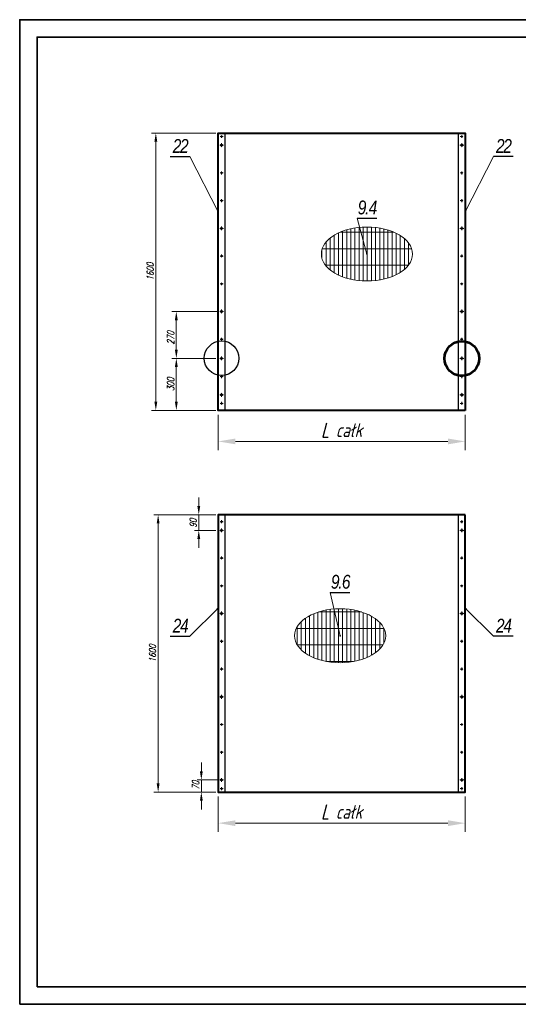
# Model space of a CAD drawing. Header units: millimetres. Extents: x -176817 to 571382, y -58489 to 156123.
# Tile 83 of 256: x -150758 to -147880, y 91103 to 96783. Entities that reach past the tile are written whole.
import ezdxf

# ---------------------------------------------------------------- set-up
doc = ezdxf.new("R2010")
doc.units = ezdxf.units.MM
doc.header["$LTSCALE"] = 0.2
for name, pattern in [('AM_ISO08W050', [18, 12, -1.5, 3, -1.5]), ('AM_ISO08W050x2', [9, 6, -0.75, 1.5, -0.75]), ('DASHDOT', [25.4, 12.7, -6.35, 0, -6.35])]:
    doc.linetypes.add(name, pattern=pattern)
doc.layers.get('Defpoints').update_dxf_attribs({"lineweight": 13})
for name, color, linetype, lineweight in [('-AAA Cienka', 2, 'Continuous', 18), ('-AAA Kontur', 7, 'Continuous', 35), ('-AAA Otw nowe 1', 64, 'DASHDOT', 18), ('-AAA Siatka', 20, 'Continuous', 40), ('-AAA Widok', 2, 'Continuous', 30), ('-AAA Wymiar', 1, 'Continuous', 18), ('AM_7', 4, 'AM_ISO08W050', 13), ('AM_8', 1, 'Continuous', 13)]:
    doc.layers.add(name, color=color, linetype=linetype, lineweight=lineweight)
doc.layers.get('-AAA Otw nowe 1').off()
doc.styles.add('Pozycja 2', font='ariali.ttf', dxfattribs={"width": 0.8})
doc.styles.add('WYMIARY', font='ROMANS.shx', dxfattribs={"width": 0.75, "oblique": 15})
doc.dimstyles.new('1 do 20', dxfattribs={"dimscale": 20, "dimtxt": 2, "dimasz": 2.5, "dimexe": 1.25, "dimexo": 0.625, "dimtad": 1, "dimdec": 1, "dimtxsty": 'WYMIARY', "dimcen": 2.5, "dimclrd": 256, "dimclre": 256, "dimclrt": 5, "dimadec": 0, "dimazin": 0, "dimtfac": 1, "dimtdec": 1, "dimtmove": 0, "dimatfit": 3, "dimfxl": 1.25, "dimlwd": -1, "dimlwe": -1, "dimarcsym": 0})
doc.dimstyles.new('1 do 5', dxfattribs={"dimscale": 5, "dimtxt": 2, "dimasz": 2.5, "dimexe": 1.25, "dimexo": 0.625, "dimtad": 1, "dimdec": 0, "dimtxsty": 'WYMIARY', "dimcen": 2.5, "dimclrd": 256, "dimclre": 256, "dimclrt": 2, "dimadec": 0, "dimazin": 0, "dimtfac": 1, "dimtdec": 0, "dimtmove": 0, "dimatfit": 3, "dimfxl": 1.25, "dimlwd": -1, "dimlwe": -1, "dimarcsym": 0})

# ---------------------------------------------------------------- blocks, each defined once
blk = doc.blocks.new('PŁ C-9-3')
at = {"layer": '-AAA Siatka'}
for p in [(20, -230), (20, -390), (20, -710), (20, -870), (20, -1190), (20, -1405, 0), (20, -1560)]:
    blk.add_point(p, dxfattribs=at)
at = {"layer": '-AAA Widok'}
blk.add_lwpolyline([(0, -1600), (40, -1600), (40, 0), (0, 0)], close=True, dxfattribs=at)
for centre, radius in [((20, -20), 3.5), ((20, -70), 5.5), ((20, -230), 3.5), ((20, -390), 3.5), ((20, -550), 5.5), ((20, -710), 3.5), ((20, -870), 3.5), ((20, -1030, 0), 5.5), ((20, -1190), 3.5), ((20, -1300, 0), 5.5), ((20, -1405, 0), 3.5), ((20, -1510), 5.5), ((20, -1560), 3.5)]:
    blk.add_circle(centre, radius, dxfattribs=at)
at = {"layer": 'AM_7', "linetype": 'AM_ISO08W050x2'}
for p, q in [((20, -20), (11.5, -20)), ((20, -20), (20, -11.5)), ((20, -20), (28.5, -20)), ((20, -20), (20, -28.5)), ((20, -70), (9, -70)), ((20, -70), (20, -59)), ((20, -70), (31, -70)), ((20, -70), (20, -81)), ((20, -230), (20, -221.5)), ((20, -230), (11.5, -230)), ((20, -230), (28.5, -230)), ((20, -230), (20, -238.5)), ((20, -390), (11.5, -390)), ((20, -390), (20, -381.5)), ((20, -390), (28.5, -390)), ((20, -390), (20, -398.5)), ((20, -550), (9, -550)), ((20, -550), (20, -539)), ((20, -550), (31, -550)), ((20, -550), (20, -561)), ((20, -710), (11.5, -710)), ((20, -710), (20, -701.5)), ((20, -710), (28.5, -710)), ((20, -710), (20, -718.5)), ((20, -870), (11.5, -870)), ((20, -870), (20, -861.5)), ((20, -870), (28.5, -870)), ((20, -870), (20, -878.5)), ((20, -1030, 0), (20, -1019, 0)), ((20, -1030, 0), (9, -1030, 0)), ((20, -1030, 0), (31, -1030, 0)), ((20, -1030, 0), (20, -1041, 0)), ((20, -1190), (11.5, -1190)), ((20, -1190), (20, -1181.5)), ((20, -1190), (28.5, -1190)), ((20, -1190), (20, -1198.5)), ((20, -1300, 0), (9, -1300, 0)), ((20, -1300, 0), (20, -1289, 0)), ((20, -1300, 0), (31, -1300, 0)), ((20, -1300, 0), (20, -1311, 0)), ((20, -1405, 0), (11.5, -1405, 0)), ((20, -1405, 0), (20, -1396.5, 0)), ((20, -1405, 0), (28.5, -1405, 0)), ((20, -1405, 0), (20, -1413.5, 0)), ((20, -1510), (9, -1510)), ((20, -1510), (20, -1499)), ((20, -1510), (31, -1510)), ((20, -1510), (20, -1521)), ((20, -1560), (11.5, -1560)), ((20, -1560), (20, -1551.5)), ((20, -1560), (28.5, -1560)), ((20, -1560), (20, -1568.5))]:
    blk.add_line(p, q, dxfattribs=at)
blk = doc.blocks.new('PŁ D-9-1')
at = {"layer": '-AAA Siatka'}
for p in [(20, -40), (20, -250), (20, -410), (20, -730), (20, -890), (20, -1210), (20, -1370)]:
    blk.add_point(p, dxfattribs=at)
at = {"layer": '-AAA Widok'}
blk.add_lwpolyline([(0, -1600), (40, -1600), (40, 0), (0, 0)], close=True, dxfattribs=at)
for centre, radius in [((20, -40), 3.5), ((20, -90), 5.5), ((20, -250), 3.5), ((20, -410), 3.5), ((20, -570), 5.5), ((20, -730), 3.5), ((20, -890), 3.5), ((20, -1050), 5.5), ((20, -1210), 3.5), ((20, -1370), 3.5), ((20, -1530), 5.5), ((20, -1580), 3.5)]:
    blk.add_circle(centre, radius, dxfattribs=at)
at = {"layer": 'AM_7', "linetype": 'AM_ISO08W050x2'}
for p, q in [((20, -40), (11.5, -40)), ((20, -40), (20, -31.5)), ((20, -40), (28.5, -40)), ((20, -40), (20, -48.5)), ((20, -90), (9, -90)), ((20, -90), (20, -79)), ((20, -90), (31, -90)), ((20, -90), (20, -101)), ((20, -250), (11.5, -250)), ((20, -250), (20, -241.5)), ((20, -250), (28.5, -250)), ((20, -250), (20, -258.5)), ((20, -410), (11.5, -410)), ((20, -410), (20, -401.5)), ((20, -410), (28.5, -410)), ((20, -410), (20, -418.5)), ((20, -570), (20, -559)), ((20, -570), (9, -570)), ((20, -570), (31, -570)), ((20, -570), (20, -581)), ((20, -730), (11.5, -730)), ((20, -730), (20, -721.5)), ((20, -730), (28.5, -730)), ((20, -730), (20, -738.5)), ((20, -890), (11.5, -890)), ((20, -890), (20, -881.5)), ((20, -890), (28.5, -890)), ((20, -890), (20, -898.5)), ((20, -1050), (9, -1050)), ((20, -1050), (20, -1039)), ((20, -1050), (31, -1050)), ((20, -1050), (20, -1061)), ((20, -1210), (11.5, -1210)), ((20, -1210), (20, -1201.5)), ((20, -1210), (28.5, -1210)), ((20, -1210), (20, -1218.5)), ((20, -1370), (20, -1361.5)), ((20, -1370), (11.5, -1370)), ((20, -1370), (28.5, -1370)), ((20, -1370), (20, -1378.5)), ((20, -1530), (9, -1530)), ((20, -1530), (20, -1519)), ((20, -1530), (31, -1530)), ((20, -1530), (20, -1541)), ((20, -1580), (11.5, -1580)), ((20, -1580), (20, -1571.5)), ((20, -1580), (28.5, -1580)), ((20, -1580), (20, -1588.5))]:
    blk.add_line(p, q, dxfattribs=at)
blk = doc.blocks.new('ZNAK SIATKI')
at = {"layer": 'AM_8'}
h = blk.add_hatch(dxfattribs=at)
h.set_pattern_fill('GRATE', color=256, scale=30, angle=90, style=0)
h.set_pattern_definition([(90, (54083.504, -85989.998), (-23.8125, 1e-15), []), (180, (54083.5, -85990), (-1e-14, -95.25), [])])
edge = h.paths.add_edge_path()
edge.add_ellipse((0, 0), major_axis=(-263.1, 0), ratio=0.591302, start_angle=0, end_angle=360)
at = {"layer": '-AAA Wymiar'}
blk.add_ellipse((0, 0, 0), major_axis=(-263.1, 0), ratio=0.591302, dxfattribs=at)
blk = doc.blocks.new('*D603')
at = {"layer": '-AAA Wymiar', "transparency": 16777216}
for p, q in [((-149624.7, 94828.8), (-149878.7, 94828.8)), ((-149853.7, 94578.8), (-149853.7, 94778.8)), ((-149624.7, 94528.8), (-149878.7, 94528.8))]:
    blk.add_line(p, q, dxfattribs=at)
for points in [[(-149862, 94778.8), (-149845.3, 94778.8), (-149853.7, 94828.8)], [(-149862, 94578.8), (-149845.3, 94578.8), (-149853.7, 94528.8)]]:
    blk.add_solid(points, dxfattribs=at)
at = {"layer": 'Defpoints', "color": 0, "transparency": 16777216}
for p in [(-149853.7, 94828.8), (-149612.2, 94828.8, 0), (-149612.2, 94528.8, 0)]:
    blk.add_point(p, dxfattribs=at)
at = {"layer": '-AAA Wymiar', "color": 5, "transparency": 16777216, "insert": (-149886.2, 94678.8), "char_height": 40, "attachment_point": 5, "rotation": 90, "style": 'WYMIARY'}
blk.add_mtext('300', dxfattribs=at)
blk = doc.blocks.new('*D604')
at = {"layer": '-AAA Wymiar', "transparency": 16777216}
for p, q in [((-149615.7, 95098.8), (-149878.7, 95098.8)), ((-149853.7, 94878.8), (-149853.7, 95048.8)), ((-149624.7, 94828.8), (-149878.7, 94828.8))]:
    blk.add_line(p, q, dxfattribs=at)
for points in [[(-149862, 95048.8), (-149845.3, 95048.8), (-149853.7, 95098.8)], [(-149862, 94878.8), (-149845.3, 94878.8), (-149853.7, 94828.8)]]:
    blk.add_solid(points, dxfattribs=at)
at = {"layer": 'Defpoints', "color": 0, "transparency": 16777216}
for p in [(-149853.7, 95098.8), (-149603.2, 95098.8, 0), (-149612.2, 94828.8, 0)]:
    blk.add_point(p, dxfattribs=at)
at = {"layer": '-AAA Wymiar', "color": 5, "transparency": 16777216, "insert": (-149886.3, 94946.9), "char_height": 40, "attachment_point": 5, "rotation": 90, "style": 'WYMIARY'}
blk.add_mtext('270', dxfattribs=at)
blk = doc.blocks.new('*D605')
at = {"layer": '-AAA Wymiar', "transparency": 16777216}
for p, q in [((-149709.3, 92446.6), (-149709.3, 92496.6)), ((-149615.7, 92396.6), (-149734.3, 92396.6)), ((-149709.3, 92326.6), (-149709.3, 92396.6)), ((-149624.7, 92326.6), (-149734.3, 92326.6)), ((-149709.3, 92276.6), (-149709.3, 92226.6))]:
    blk.add_line(p, q, dxfattribs=at)
for points in [[(-149717.6, 92446.6), (-149700.9, 92446.6), (-149709.3, 92396.6)], [(-149717.6, 92276.6), (-149700.9, 92276.6), (-149709.3, 92326.6)]]:
    blk.add_solid(points, dxfattribs=at)
at = {"layer": 'Defpoints', "color": 0, "transparency": 16777216}
for p in [(-149709.3, 92396.6), (-149603.2, 92396.6, 0), (-149612.2, 92326.6, 0)]:
    blk.add_point(p, dxfattribs=at)
at = {"layer": '-AAA Wymiar', "color": 5, "transparency": 16777216, "insert": (-149741.8, 92366), "char_height": 40, "attachment_point": 5, "rotation": 90, "style": 'WYMIARY'}
blk.add_mtext('70', dxfattribs=at)
blk = doc.blocks.new('*D606')
at = {"layer": '-AAA Wymiar', "transparency": 16777216}
for p, q in [((-149724.1, 93976.6), (-149724.1, 94026.6)), ((-149624.7, 93926.6), (-149749.1, 93926.6)), ((-149724.1, 93926.6), (-149724.1, 93836.6)), ((-149624.7, 93836.6), (-149749.1, 93836.6)), ((-149724.1, 93786.6), (-149724.1, 93736.6))]:
    blk.add_line(p, q, dxfattribs=at)
for points in [[(-149732.4, 93976.6), (-149715.7, 93976.6), (-149724.1, 93926.6)], [(-149732.4, 93786.6), (-149715.7, 93786.6), (-149724.1, 93836.6)]]:
    blk.add_solid(points, dxfattribs=at)
at = {"layer": 'Defpoints', "color": 0, "transparency": 16777216}
for p in [(-149612.2, 93926.6, 0), (-149724.1, 93836.6), (-149612.2, 93836.6, 0)]:
    blk.add_point(p, dxfattribs=at)
at = {"layer": '-AAA Wymiar', "color": 5, "transparency": 16777216, "insert": (-149756.6, 93878.4), "char_height": 40, "attachment_point": 5, "rotation": 90, "style": 'WYMIARY'}
blk.add_mtext('90', dxfattribs=at)
blk = doc.blocks.new('*D623')
at = {"layer": '-AAA Wymiar', "transparency": 16777216}
for p, q in [((-149612.2, 94503.8), (-149612.2, 94299.6)), ((-148186.2, 94503.8), (-148186.2, 94299.6)), ((-149512.2, 94349.6), (-148286.2, 94349.6))]:
    blk.add_line(p, q, dxfattribs=at)
for points in [[(-149512.2, 94366.3), (-149512.2, 94332.9), (-149612.2, 94349.6)], [(-148286.2, 94366.3), (-148286.2, 94332.9), (-148186.2, 94349.6)]]:
    blk.add_solid(points, dxfattribs=at)
at = {"layer": 'Defpoints', "color": 0, "transparency": 16777216}
for p in [(-149612.2, 94528.8), (-148186.2, 94528.8, 0), (-148186.2, 94349.6)]:
    blk.add_point(p, dxfattribs=at)
at = {"layer": '-AAA Wymiar', "color": 5, "transparency": 16777216, "insert": (-148899.2, 94414.6), "char_height": 80, "attachment_point": 5, "style": 'WYMIARY'}
blk.add_mtext('L całk', dxfattribs=at)
blk = doc.blocks.new('*D624')
at = {"layer": '-AAA Wymiar', "transparency": 16777216}
for p, q in [((-149612.2, 92301.6), (-149612.2, 92097.5)), ((-148186.2, 92301.6), (-148186.2, 92097.5)), ((-149512.2, 92147.5), (-148286.2, 92147.5))]:
    blk.add_line(p, q, dxfattribs=at)
for points in [[(-149512.2, 92164.1), (-149512.2, 92130.8), (-149612.2, 92147.5)], [(-148286.2, 92164.1), (-148286.2, 92130.8), (-148186.2, 92147.5)]]:
    blk.add_solid(points, dxfattribs=at)
at = {"layer": 'Defpoints', "color": 0, "transparency": 16777216}
for p in [(-149612.2, 92326.6), (-148186.2, 92326.6, 0), (-148186.2, 92147.5)]:
    blk.add_point(p, dxfattribs=at)
at = {"layer": '-AAA Wymiar', "color": 5, "transparency": 16777216, "insert": (-148899.2, 92212.5), "char_height": 80, "attachment_point": 5, "style": 'WYMIARY'}
blk.add_mtext('L całk', dxfattribs=at)
blk = doc.blocks.new('*D625')
at = {"layer": '-AAA Wymiar', "transparency": 16777216}
for p, q in [((-149624.7, 96128.8), (-149997, 96128.8)), ((-149972, 96078.8), (-149972, 94578.8)), ((-149624.7, 94528.8), (-149997, 94528.8))]:
    blk.add_line(p, q, dxfattribs=at)
for points in [[(-149980.3, 96078.8), (-149963.6, 96078.8), (-149972, 96128.8)], [(-149980.3, 94578.8), (-149963.6, 94578.8), (-149972, 94528.8)]]:
    blk.add_solid(points, dxfattribs=at)
at = {"layer": 'Defpoints', "color": 0, "transparency": 16777216}
for p in [(-149612.2, 96128.8, 0), (-149972, 94528.8), (-149612.2, 94528.8, 0)]:
    blk.add_point(p, dxfattribs=at)
at = {"layer": '-AAA Wymiar', "color": 5, "transparency": 16777216, "insert": (-150004.5, 95328.8), "char_height": 40, "attachment_point": 5, "rotation": 90, "style": 'WYMIARY'}
blk.add_mtext('1600', dxfattribs=at)
blk = doc.blocks.new('*D626')
at = {"layer": '-AAA Wymiar', "transparency": 16777216}
for p, q in [((-149624.7, 93926.6), (-149983.7, 93926.6)), ((-149958.7, 93876.6), (-149958.7, 92376.6)), ((-149624.7, 92326.6), (-149983.7, 92326.6))]:
    blk.add_line(p, q, dxfattribs=at)
for points in [[(-149967, 93876.6), (-149950.4, 93876.6), (-149958.7, 93926.6)], [(-149967, 92376.6), (-149950.4, 92376.6), (-149958.7, 92326.6)]]:
    blk.add_solid(points, dxfattribs=at)
at = {"layer": 'Defpoints', "color": 0, "transparency": 16777216}
for p in [(-149612.2, 93926.6, 0), (-149958.7, 92326.6), (-149612.2, 92326.6, 0)]:
    blk.add_point(p, dxfattribs=at)
at = {"layer": '-AAA Wymiar', "color": 5, "transparency": 16777216, "insert": (-149991.2, 93126.6), "char_height": 40, "attachment_point": 5, "rotation": 90, "style": 'WYMIARY'}
blk.add_mtext('1600', dxfattribs=at)

msp = doc.modelspace()

# ---------------------------------------------------------------- linework, layer by layer
at = {"layer": '-AAA Kontur'}
for points in [[(-150757.7464, 91102.5045), (-142617.7464, 91102.5045), (-142617.7464, 96782.5045), (-150757.7464, 96782.5045)], [(-150657.7464, 91202.5045), (-142717.7464, 91202.5045), (-142717.7464, 96682.5045), (-150657.7464, 96682.5045)]]:
    msp.add_lwpolyline(points, close=True, dxfattribs=at)
at = {"layer": '-AAA Siatka'}
for points in [[(-148186.2052, 94528.7708), (-149612.2052, 94528.7708), (-149612.2052, 96128.7708), (-148186.2052, 96128.7708)], [(-148186.2052, 93926.6443), (-149612.2052, 93926.6443), (-149612.2052, 92326.6443), (-148186.2052, 92326.6443)]]:
    msp.add_lwpolyline(points, close=True, dxfattribs=at)
msp.add_lwpolyline([(-149329.2052, 93926.6443), (-149612.2052, 93926.6443), (-149612.2052, 92326.6443), (-149329.2052, 92326.6443)], dxfattribs=at)
at = {"layer": '-AAA Widok'}
for p, q in [((-149888.7701, 95994.0476, 0), (-149775.2857, 95994.0476, 0)), ((-147909.6403, 95994.0476, 0), (-148023.1247, 95994.0476, 0)), ((-148810.3529, 95638.2883, 0), (-148696.8685, 95638.2883, 0)), ((-148965.2328, 93478.9508, 0), (-148851.7484, 93478.9508, 0)), ((-149888.7701, 93226.6317, 0), (-149775.2857, 93226.6317, 0)), ((-147909.6403, 93226.6317, 0), (-148023.1247, 93226.6317, 0))]:
    msp.add_line(p, q, dxfattribs=at)
at = {"layer": '-AAA Widok', "color": 1}
msp.add_circle((-149592.2052, 94829.2708, 0), 100, dxfattribs=at)
at = {"layer": '-AAA Widok', "color": 1, "lineweight": 53}
msp.add_circle((-148206.2052, 94828.2708, 0), 100, dxfattribs=at)

# ---------------------------------------------------------------- block references
at = {"layer": '-AAA Otw nowe 1'}
for name, p in [('PŁ C-9-3', (-149612.2052, 96128.7708)), ('PŁ C-9-3', (-148226.2052, 96128.7708)), ('ZNAK SIATKI', (-148753.6107, 95430.7468, 0)), ('PŁ D-9-1', (-149612.2052, 93926.6443)), ('PŁ D-9-1', (-148226.2052, 93926.6443)), ('ZNAK SIATKI', (-148908.4906, 93228.6203, 0))]:
    msp.add_blockref(name, p, dxfattribs=at)

# ---------------------------------------------------------------- dimensions: what is measured, and where the dimension line sits
at = {"layer": '-AAA Wymiar'}
for base, p1, p2, picture, middle in [((-149853.6523, 95098.7708, 0), (-149612.2052, 94828.7708, 0), (-149603.2052, 95098.7708, 0), '*D604', (-149853.8298, 94946.8689, 0)), ((-149724.0742, 93836.6443, 0), (-149612.2052, 93926.6443), (-149612.2052, 93836.6443), '*D606', (-149724.0742, 93878.4316, 0)), ((-149709.2701, 92396.6443, 0), (-149612.2052, 92326.6443), (-149603.2052, 92396.6443), '*D605', (-149709.2701, 92365.9962, 0))]:
    dim = msp.add_linear_dim(base=base, p1=p1, p2=p2, angle=90, dimstyle='1 do 20', override={"dimtmove": 1}, dxfattribs=at)
    dim.commit()
    dim.dimension.update_dxf_attribs({"geometry": picture, "text_midpoint": middle, "dimtype": 160})
dim = msp.add_linear_dim(base=(-149853.6523, 94828.7708, 0), p1=(-149612.2052, 94528.7708), p2=(-149612.2052, 94828.7708, 0), angle=90, dimstyle='1 do 20', override={"dimtmove": 1}, dxfattribs=at)
dim.commit()
dim.dimension.update_dxf_attribs({"geometry": '*D603', "text_midpoint": (-149886.1523, 94678.7708, 0)})
for base, p1, p2, picture, middle in [((-148186.2052, 94349.5939, 0), (-149612.2052, 94528.7708, 0), (-148186.2052, 94528.7708), '*D623', (-148899.2052, 94349.5939, 0)), ((-148186.2052, 92147.4674, 0), (-149612.2052, 92326.6443, 0), (-148186.2052, 92326.6443), '*D624', (-148899.2052, 92147.4674, 0))]:
    dim = msp.add_linear_dim(base=base, p1=p1, p2=p2, text='L całk', dimstyle='1 do 20', override={"dimscale": 40}, dxfattribs=at)
    dim.commit()
    dim.dimension.update_dxf_attribs({"geometry": picture, "text_midpoint": middle, "dimtype": 160})

# ---------------------------------------------------------------- leaders
at = {"layer": '-AAA Cienka'}
for points in [[(-149612.2052, 95674.454, 0), (-149775.2857, 95994.0476, 0), (-149888.7701, 95994.0476, 0)], [(-148186.2052, 95674.454, 0), (-148023.1247, 95994.0476, 0), (-147909.6403, 95994.0476, 0)], [(-148753.6107, 95430.7468, 0), (-148810.3529, 95638.2883, 0), (-148696.8685, 95638.2883, 0)], [(-148908.4906, 93228.6203, 0), (-148965.2328, 93478.9508, 0), (-148851.7484, 93478.9508, 0)], [(-149612.2052, 93388.3937, 0), (-149775.2857, 93226.6317, 0), (-149888.7701, 93226.6317, 0)], [(-148186.2052, 93388.3937, 0), (-148023.1247, 93226.6317, 0), (-147909.6403, 93226.6317, 0)]]:
    msp.add_leader(points, dimstyle='1 do 5', override={"dimasz": 2, "dimgap": 0.625, "dimtad": 0, "dimldrblk": 'Dot'}, dxfattribs=at)

# ---------------------------------------------------------------- next in the draw order: texts
at = {"layer": '-AAA Widok', "char_height": 80, "width": 113.484404, "attachment_point": 8, "style": 'Pozycja 2', "bg_fill": 3, "box_fill_scale": 1, "bg_fill_color": 256, "bg_fill_transparency": 3936642}
for s, insert in [('{\\T0.85;22}', (-149832.0279, 96014.0476, 0)), ('{\\T0.85;22}', (-147966.3825, 96014.0476, 0)), ('{\\T0.85;9.4}', (-148753.6107, 95658.2883, 0)), ('{\\T0.85;9.6}', (-148908.4906, 93498.9508, 0)), ('{\\T0.85;24}', (-149832.0279, 93246.6317, 0)), ('{\\T0.85;24}', (-147966.3825, 93246.6317, 0))]:
    msp.add_mtext(s, dxfattribs=dict(at, insert=insert))

# ---------------------------------------------------------------- next in the draw order: dimensions: what is measured, and where the dimension line sits
at = {"layer": '-AAA Wymiar'}
for base, p1, p2, picture, middle in [((-149971.9618, 94528.7708, 0), (-149612.2052, 96128.7708), (-149612.2052, 94528.7708), '*D625', (-150004.4618, 95328.7708, 0)), ((-149958.6901, 92326.6443, 0), (-149612.2052, 93926.6443), (-149612.2052, 92326.6443), '*D626', (-149991.1901, 93126.6443, 0))]:
    dim = msp.add_linear_dim(base=base, p1=p1, p2=p2, angle=90, dimstyle='1 do 20', dxfattribs=at)
    dim.commit()
    dim.dimension.update_dxf_attribs({"geometry": picture, "text_midpoint": middle})

doc.saveas('drawing.dxf')
